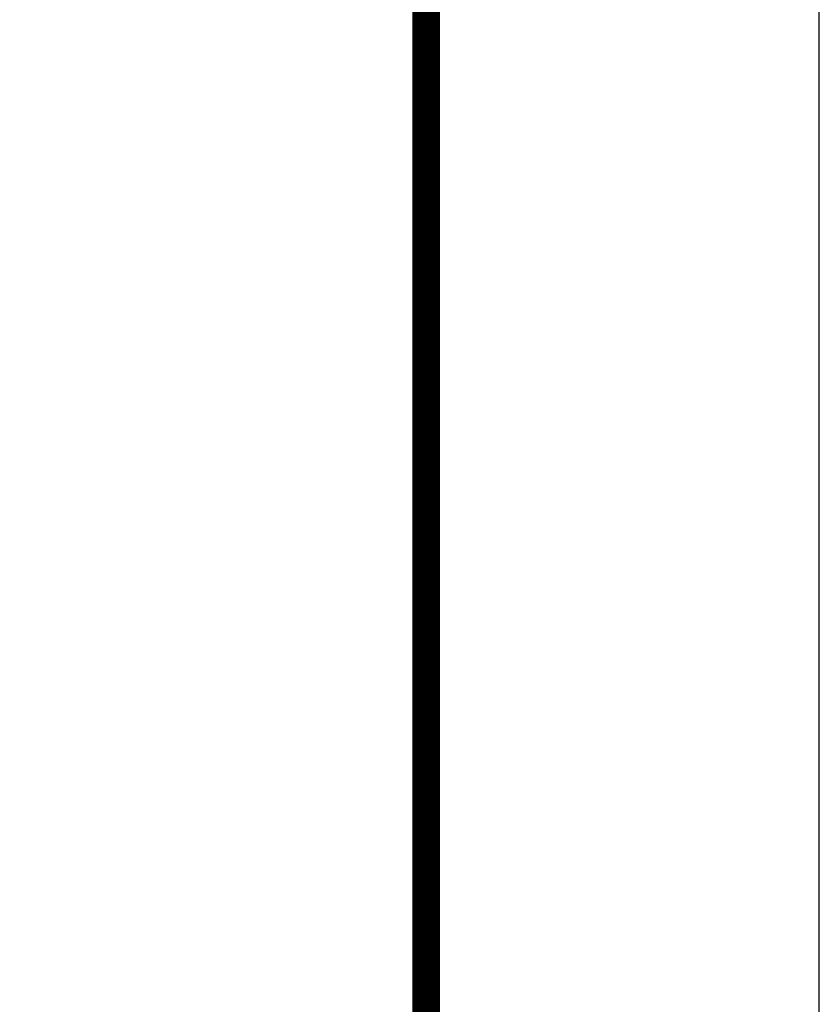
# Model space of a CAD drawing. Extents: x 0 to 1135, y 0 to 420.
# Tile 51 of 84: x 1125 to 1135, y 46 to 58. Entities that reach past the tile are written whole.
import ezdxf

# ---------------------------------------------------------------- set-up
doc = ezdxf.new("R2010")
doc.units = 0
doc.header["$LTSCALE"] = 2
doc.header["$MEASUREMENT"] = 0
doc.linetypes.add('AUSGEZOGEN', pattern=[0])
doc.layers.add('FBRTOP', color=8, linetype='AUSGEZOGEN')
doc.layers.add('RAHMEN', color=250, linetype='AUSGEZOGEN')

msp = doc.modelspace()

# ---------------------------------------------------------------- linework, layer by layer
at = {"layer": 'FBRTOP', "const_width": 0.5}
for points in [[(88.009, 187.528, 0), (104.839, 188.975, 0), (166.439, 194.269, -0.000002), (228.71, 199.62, 0.000002), (290.98, 204.971, 0.000001), (321.649, 207.607, 0.000001), (340.796, 209.253, 0.000002), (353.251, 210.323, -0.000001), (365.705, 211.394, -0.000007)], [(87.666, 191.514, 0), (104.497, 192.96, 0), (166.097, 198.254, -0.000002), (228.367, 203.605, 0.000002), (290.638, 208.957, 0.000001), (321.307, 211.592, 0.000001), (340.454, 213.238, 0.000002), (352.908, 214.308, -0.000001), (365.363, 215.379, -0.000007)], [(377.816, 216.449, 0.000001), (390.27, 217.519, 0.000044)], [(378.159, 212.464, 0.000001), (390.613, 213.534, 0.000044)]]:
    msp.add_lwpolyline(points, format="xyb", dxfattribs=at)
at = {"layer": 'RAHMEN'}
msp.add_line((1135, 0), (1135, 420), dxfattribs=at)
at = {"layer": 'RAHMEN', "const_width": 0.35}
msp.add_lwpolyline([(25, 5), (1130, 5), (1130, 415), (25, 415), (25, 5)], dxfattribs=at)

doc.saveas('drawing.dxf')
